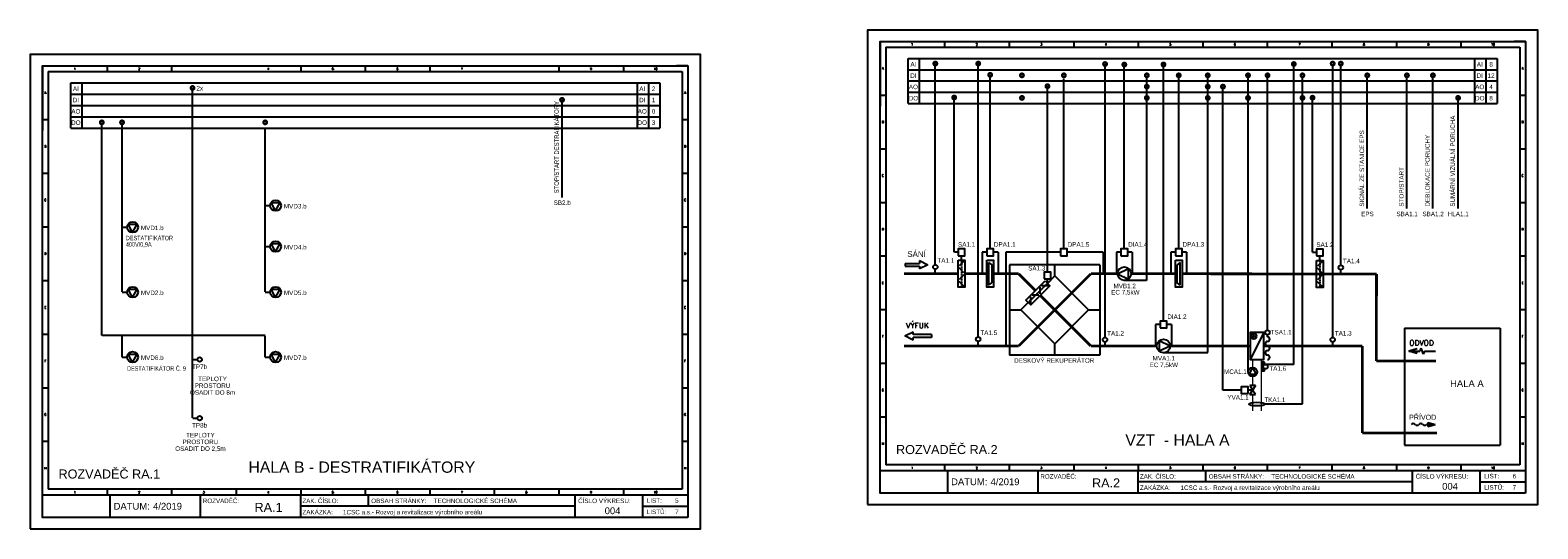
# Model space of a CAD drawing. Header units: millimetres. Extents: x -29085 to 3627694, y -159961 to 2281735.
# Tile 4 of 229: x 69990 to 136805, y -151590 to -129507. Entities that reach past the tile are written whole.
import ezdxf
from ezdxf.enums import TextEntityAlignment as Align

# ---------------------------------------------------------------- set-up
doc = ezdxf.new("R2010")
doc.units = ezdxf.units.MM
for name, pattern in [('ČERCHOVANÁ2', [0.5, 0.25, -0.125, 0, -0.125]), ('ČÁRKOVANÁ', [19.05, 12.7, -6.35]), ('ČÁRKOVANÁ2', [0.375, 0.25, -0.125])]:
    doc.linetypes.add(name, pattern=pattern)
for name, color, linetype in [('Kabeláž (vodiče)', 7, 'Continuous'), ('Přístroje MaR', 1, 'Continuous'), ('Přístroje VZT', 5, 'Continuous'), ('Výkres', 4, 'Continuous')]:
    doc.layers.add(name, color=color, linetype=linetype)
doc.layers.add('Výkres netisk', color=7, linetype='Continuous', plot=False)
doc.styles.add('ROMANS', font='romans.shx', dxfattribs={"width": 0.8})
doc.styles.get("Standard").update_dxf_attribs({"font": 'arial.ttf'})

msp = doc.modelspace()

# ---------------------------------------------------------------- hatches: boundary and pattern name
at = {"layer": 'Přístroje VZT'}
msp.add_hatch(color=256, dxfattribs=at).paths.add_polyline_path([(131925.8, -147058), (132253.9, -146966.9), (131925.8, -146875.8)])

# ---------------------------------------------------------------- linework, layer by layer
at = {"layer": 'Kabeláž (vodiče)'}
msp.add_ellipse((124359.1, -146066.4), major_axis=(355.6, 0), ratio=0.2312593, dxfattribs=at)
at = {"layer": 'Přístroje MaR', "linetype": 'ČÁRKOVANÁ2'}
for p, q in [((110103, -139893.5, 15563), (110103, -130979.3, 15563)), ((112005.9, -143093.5, 15563), (112005.9, -130988, 15563)), ((112532, -139193.5, 15563), (112532, -131486.1, 15563)), ((117625.9, -143116.4, 15563), (117625.9, -131007.2, 15563)), ((118479.5, -139193.5, 15563), (118479.5, -131033.1, 15563)), ((119476.7, -140593.5, 15563), (119476.7, -131513.4, 15563)), ((120214.4, -142393.5, 15563), (120214.4, -131026.7, 15563)), ((120891.2, -139193.5, 15563), (120891.2, -131501.1, 15563)), ((122176.4, -143793.5, 15563), (122176.4, -131505.1, 15563)), ((123961.3, -144644.6, 15563), (123961.3, -131505.2, 15563)), ((124826.4, -142793.5, 15563), (124826.4, -131497.1, 15563)), ((125990.7, -144305.4, 15563), (125990.8, -131003.8, 15563)), ((126373.7, -146066.4), (126373.7, -131510.4)), ((127714.3, -143116.4, 15563), (127714.3, -131007.2, 15563)), ((128073.4, -139916.4, 15563), (128073.4, -131007.2, 15563)), ((129247.4, -137409.7, 15563), (129247.4, -131507.2, 15563)), ((131003.8, -137409.7, 15563), (131003.8, -131507.2, 15563)), ((132155.9, -137409.7, 15563), (132155.9, -131507.2, 15563)), ((77184.7, -146687.5), (77184.7, -132069.8)), ((115071.8, -140219.2, 15563), (115071.8, -131985.1, 15563)), ((115800.6, -139193.5, 15563), (115800.6, -131655.1, 15563)), ((122850.4, -145448.4, 15563), (122850.4, -132011.5, 15563)), ((93560.7, -136910.3, -31126), (93560.7, -132593, -31126)), ((110939.3, -139343.5, 15563), (110939.3, -132472.8, 15563)), ((126820.2, -139355.2, 15563), (126820.2, -132484.5, 15563)), ((133270.8, -137409.7, 15563), (133270.8, -132504.8, 15563)), ((73166.2, -143025.7, -31126), (73166.2, -133589.5, -31126)), ((74061.9, -141108.4, -31126), (74061.9, -133589.5, -31126)), ((80399.2, -141108.4, -31126), (80404.5, -133839.9)), ((80399.2, -137274.8, -31126), (80628.5, -137274.8, -31126)), ((74061.9, -138233, -31126), (74291.2, -138233, -31126)), ((80399.2, -139087.5, -31126), (80628.5, -139087.5, -31126)), ((111116.3, -139343.5, 15563), (110939.3, -139343.5, 15563)), ((126997.2, -139355.2, 15563), (126820.2, -139355.2, 15563)), ((119476.7, -140593.5, 15563), (118479.5, -140593.5, 15563)), ((74061.9, -141108.4, -31126), (74291.2, -141108.4, -31126)), ((80399.2, -141108.4, -31126), (80628.5, -141108.4, -31126)), ((80399.2, -143025.7, -31126), (73166.2, -143025.7, -31126)), ((74061.9, -143983.8, -31126), (74061.9, -143025.7, -31126)), ((80399.2, -143983.8, -31126), (80399.2, -143025.7, -31126)), ((74061.9, -143983.8, -31126), (74291.2, -143983.8, -31126)), ((77184.7, -144093.9), (77402.9, -144093.9)), ((80399.2, -143983.8, -31126), (80628.5, -143983.8, -31126)), ((122176.4, -143793.5, 15563), (120214.4, -143793.5, 15563)), ((125990.7, -144305.4, 15563), (124736.6, -144305.4, 15563)), ((123661.2, -145448.4, 15563), (122850.4, -145448.4, 15563)), ((126373.7, -146066.4), (124714.8, -146066.4)), ((77184.7, -146687.5), (77402.9, -146687.5))]:
    msp.add_line(p, q, dxfattribs=at)
at = {"layer": 'Přístroje MaR'}
for p, q in [((111266.3, -139693.5, 15563), (111266.3, -139493.5, 15563)), ((112382, -139343.5, 15563), (112182, -139343.5, 15563)), ((112182, -139343.5, 15563), (112182, -140293.5, 15563)), ((112882, -139343.5, 15563), (112682, -139343.5, 15563)), ((112882, -139343.5, 15563), (112882, -140293.5, 15563)), ((113230.8, -139343.5, 15563), (113230.8, -143493.5, 15563)), ((115650.6, -139343.5, 15563), (113230.8, -139343.5, 15563)), ((117537.6, -139343.5, 15563), (115950.6, -139343.5, 15563)), ((117537.6, -139343.5, 15563), (117537.6, -140293.5, 15563)), ((118129.5, -139343.5, 15563), (118129.5, -140293.5, 15563)), ((118329.5, -139343.5, 15563), (118129.5, -139343.5, 15563)), ((118829.5, -139343.5, 15563), (118629.5, -139343.5, 15563)), ((118829.5, -139343.5, 15563), (118829.5, -140293.5, 15563)), ((120741.2, -139343.5, 15563), (120541.2, -139343.5, 15563)), ((120541.2, -139343.5, 15563), (120541.2, -140293.5, 15563)), ((121241.2, -139343.5, 15563), (121041.2, -139343.5, 15563)), ((121241.2, -139343.5, 15563), (121241.2, -140293.5, 15563)), ((127147.2, -139705.2, 15563), (127147.2, -139505.2, 15563)), ((110103, -140293.5, 15563), (110103, -140093.5, 15563)), ((128073.4, -140316.4, 15563), (128073.4, -140116.4, 15563)), ((115071.8, -140719.2, 15563), (115071.8, -140519.2, 15563)), ((119864.4, -142543.5, 15563), (119864.4, -143493.5, 15563)), ((120064.4, -142543.5, 15563), (119864.4, -142543.5, 15563)), ((120564.4, -142543.5, 15563), (120364.4, -142543.5, 15563)), ((120564.4, -142543.5, 15563), (120564.4, -143493.5, 15563)), ((112005.9, -143493.5, 15563), (112005.9, -143293.5, 15563)), ((117625.9, -143516.4, 15563), (117625.9, -143316.4, 15563)), ((124826.4, -143093.5, 15563), (124826.4, -142993.5, 15563)), ((127714.3, -143516.4, 15563), (127714.3, -143316.4, 15563)), ((124686.6, -144205.4, 15563), (124586.6, -144205.4, 15563)), ((124586.6, -144205.4, 15563), (124586.6, -144605.4, 15563)), ((124686.6, -144318.8, 15563), (124686.6, -144205.4, 15563)), ((124686.6, -144605.4, 15563), (124586.6, -144605.4, 15563)), ((124686.6, -144605.4, 15563), (124686.6, -144492, 15563)), ((124161.2, -145448.4, 15563), (123961.2, -145448.4, 15563))]:
    msp.add_line(p, q, dxfattribs=at)
at = {"layer": 'Přístroje MaR', "color": 5}
for p, q in [((130900.5, -142710.1, 15563), (135136.3, -142710.1, 15563)), ((130900.5, -142710.1, 15563), (130900.5, -147892.1, 15563)), ((135136.3, -142710.1, 15563), (135136.3, -147892.1, 15563)), ((130900.5, -147892.1, 15563), (135136.3, -147892.1, 15563))]:
    msp.add_line(p, q, dxfattribs=at)
at = {"layer": 'Přístroje MaR'}
for points, elevation in [([(110029.6, -130987.4, 112.4, 112.4, 1), (110176.3, -130987.4, 112.4, 112.4, 1)], 15563), ([(111932.6, -130987.4, 112.4, 112.4, 1), (112079.3, -130987.4, 112.4, 112.4, 1)], 15563), ([(117552.5, -131007.2, 112.4, 112.4, 1), (117699.2, -131007.2, 112.4, 112.4, 1)], 15563), ([(118406.1, -131033.1, 112.4, 112.4, 1), (118552.9, -131033.1, 112.4, 112.4, 1)], 15563), ([(120141, -131026.7, 112.4, 112.4, 1), (120287.8, -131026.7, 112.4, 112.4, 1)], 15563), ([(125917.4, -131007.2, 112.4, 112.4, 1), (126064.1, -131007.2, 112.4, 112.4, 1)], 15563), ([(127640.9, -130987.4, 112.4, 112.4, 1), (127787.7, -130987.4, 112.4, 112.4, 1)], 15563), ([(128000, -130987.4, 112.4, 112.4, 1), (128146.7, -130987.4, 112.4, 112.4, 1)], 15563), ([(112458.6, -131484.3, 112.4, 112.4, 1), (112605.3, -131484.3, 112.4, 112.4, 1)], 15563), ([(113869.2, -131507.2, 112.4, 112.4, 1), (114015.9, -131507.2, 112.4, 112.4, 1)], 15563), ([(115727.3, -131507.2, 112.4, 112.4, 1), (115874, -131507.2, 112.4, 112.4, 1)], 15563), ([(119403.3, -131507.2, 112.4, 112.4, 1), (119550.1, -131507.2, 112.4, 112.4, 1)], 15563), ([(120817.8, -131507.2, 112.4, 112.4, 1), (120964.6, -131507.2, 112.4, 112.4, 1)], 15563), ([(122103.1, -131507.2, 112.4, 112.4, 1), (122249.8, -131507.2, 112.4, 112.4, 1)], 15563), ([(123887.9, -131507.2, 112.4, 112.4, 1), (124034.7, -131507.2, 112.4, 112.4, 1)], 15563), ([(124753.1, -131507.2, 112.4, 112.4, 1), (124899.8, -131507.2, 112.4, 112.4, 1)], 15563), ([(129174, -131507.2, 112.4, 112.4, 1), (129320.7, -131507.2, 112.4, 112.4, 1)], 15563), ([(130930.5, -131507.2, 112.4, 112.4, 1), (131077.2, -131507.2, 112.4, 112.4, 1)], 15563), ([(132082.5, -131507.2, 112.4, 112.4, 1), (132229.2, -131507.2, 112.4, 112.4, 1)], 15563), ([(114998.4, -131987.4, 112.4, 112.4, 1), (115145.1, -131987.4, 112.4, 112.4, 1)], 15563), ([(119403.3, -132007.2, 112.4, 112.4, 1), (119550.1, -132007.2, 112.4, 112.4, 1)], 15563), ([(122103.1, -132007.2, 112.4, 112.4, 1), (122249.8, -132007.2, 112.4, 112.4, 1)], 15563), ([(122777, -132007.2, 112.4, 112.4, 1), (122923.8, -132007.2, 112.4, 112.4, 1)], 15563), ([(93487.3, -132593, 112.4, 112.4, 1), (93634.1, -132593, 112.4, 112.4, 1)], -31126), ([(110865.9, -132487.4, 112.4, 112.4, 1), (111012.6, -132487.4, 112.4, 112.4, 1)], 15563), ([(113869.2, -132507.2, 112.4, 112.4, 1), (114015.9, -132507.2, 112.4, 112.4, 1)], 15563), ([(119403.3, -132507.2, 112.4, 112.4, 1), (119550.1, -132507.2, 112.4, 112.4, 1)], 15563), ([(122103.1, -132507.2, 112.4, 112.4, 1), (122249.8, -132507.2, 112.4, 112.4, 1)], 15563), ([(123887.9, -132507.2, 112.4, 112.4, 1), (124034.7, -132507.2, 112.4, 112.4, 1)], 15563), ([(126746.8, -132499.1, 112.4, 112.4, 1), (126893.5, -132499.1, 112.4, 112.4, 1)], 15563), ([(133197.5, -132507.2, 112.4, 112.4, 1), (133344.2, -132507.2, 112.4, 112.4, 1)], 15563)]:
    msp.add_lwpolyline(points, format="xyseb", close=True, dxfattribs=dict(at, elevation=elevation))
for points in [[(126300.4, -131507.2, 112.4, 112.4, 1), (126447.1, -131507.2, 112.4, 112.4, 1)], [(77111.3, -132068.2, 112.4, 112.4, 1), (77258, -132068.2, 112.4, 112.4, 1)], [(126300.4, -132507.2, 112.4, 112.4, 1), (126447.1, -132507.2, 112.4, 112.4, 1)], [(73092.8, -133589.9, 112.4, 112.4, 1), (73239.6, -133589.9, 112.4, 112.4, 1)], [(73988.5, -133589.9, 112.4, 112.4, 1), (74135.2, -133589.9, 112.4, 112.4, 1)], [(80331.2, -133589.9, 112.4, 112.4, 1), (80477.9, -133589.9, 112.4, 112.4, 1)]]:
    msp.add_lwpolyline(points, format="xyseb", close=True, dxfattribs=at)
at = {"layer": 'Přístroje MaR', "elevation": 15563}
for points in [[(111116.3, -139493.5), (111416.3, -139493.5), (111416.3, -139193.5), (111116.3, -139193.5)], [(112382, -139493.5), (112682, -139493.5), (112682, -139193.5), (112382, -139193.5)], [(115650.6, -139493.5), (115950.6, -139493.5), (115950.6, -139193.5), (115650.6, -139193.5)], [(118329.5, -139493.5), (118629.5, -139493.5), (118629.5, -139193.5), (118329.5, -139193.5)], [(120741.2, -139493.5), (121041.2, -139493.5), (121041.2, -139193.5), (120741.2, -139193.5)], [(126997.2, -139505.2), (127297.2, -139505.2), (127297.2, -139205.2), (126997.2, -139205.2)], [(114921.8, -140519.2), (115221.8, -140519.2), (115221.8, -140219.2), (114921.8, -140219.2)], [(120064.4, -142693.5), (120364.4, -142693.5), (120364.4, -142393.5), (120064.4, -142393.5)], [(123961.2, -145598.4), (123961.2, -145298.4), (123661.2, -145298.4), (123661.2, -145598.4)]]:
    msp.add_lwpolyline(points, close=True, dxfattribs=at)
at = {"layer": 'Přístroje MaR'}
for centre in [(110103, -139993.5, 15563), (128073.4, -140016.4, 15563), (124826.4, -142893.5, 15563), (112005.9, -143193.5, 15563), (117625.9, -143216.4, 15563), (127714.3, -143216.4, 15563), (77502.9, -144093.9), (124736.6, -144405.4, 15563), (77502.9, -146687.5)]:
    msp.add_circle(centre, 100, dxfattribs=at)
for centre, start, end in [((124826.4, -143393.5, 15563), 90, 270), ((124826.4, -143193.5, 15563), 270, 90), ((124826.4, -143593.5, 15563), 270, 90), ((124826.4, -143793.5, 15563), 90, 270), ((124826.4, -143993.5, 15563), 270, 90)]:
    msp.add_arc(centre, 100, start, end, dxfattribs=at)
at = {"layer": 'Přístroje VZT'}
for p, q in [((80868.5, -137514.8, -31126), (80669.6, -137140.6, -31126)), ((80669.6, -137140.6, -31126), (81067.5, -137140.6, -31126)), ((80868.5, -137514.8, -31126), (81067.5, -137140.6, -31126)), ((74531.2, -138473, -31126), (74332.2, -138098.8, -31126)), ((74332.2, -138098.8, -31126), (74730.2, -138098.8, -31126)), ((74531.2, -138473, -31126), (74730.2, -138098.8, -31126)), ((80868.5, -139327.5, -31126), (80669.6, -138953.3, -31126)), ((80669.6, -138953.3, -31126), (81067.5, -138953.3, -31126)), ((80868.5, -139327.5, -31126), (81067.5, -138953.3, -31126)), ((108770.3, -139832.8, 15563), (108770.3, -139954.3, 15563)), ((108770.3, -139832.8, 15563), (109405.8, -139832.8, 15563)), ((108770.3, -139954.3, 15563), (109405.8, -139954.3, 15563)), ((109405.8, -139711.3, 15563), (109405.8, -139832.8, 15563)), ((109405.8, -139711.3, 15563), (109770.3, -139893.5, 15563)), ((109770.3, -139893.5, 15563), (109405.8, -140075.8, 15563)), ((109405.8, -139954.3, 15563), (109405.8, -140075.8, 15563)), ((111372.4, -139737.4, 15563), (111160.3, -139949.6, 15563)), ((111372.4, -140249.6, 15563), (111160.3, -140037.4, 15563)), ((112462, -139793.5, 15563), (112602, -139893.5, 15563)), ((112462, -139793.5, 15563), (112462, -140793.5, 15563)), ((112602, -139893.5, 15563), (112602, -140693.5, 15563)), ((117397.5, -139893.5, 15563), (113397.5, -139893.5, 15563)), ((113397.5, -139893.5, 15563), (113397.5, -143893.5, 15563)), ((115397.5, -140393.5, 15563), (115397.5, -139893.5, 15563)), ((117397.5, -139893.5, 15563), (117397.5, -143893.5, 15563)), ((118179.5, -140293.5, 15563), (118667.2, -140059.5, 15563)), ((118179.5, -140293.5, 15563), (118667.2, -140527.5, 15563)), ((118667.2, -140527.5, 15563), (118667.2, -140059.5, 15563)), ((120961.2, -139793.5, 15563), (120821.2, -139893.5, 15563)), ((120821.2, -140693.5, 15563), (120821.2, -139893.5, 15563)), ((120961.2, -140793.5, 15563), (120961.2, -139793.5, 15563)), ((127253.3, -139749.1, 15563), (127041.2, -139961.3, 15563)), ((127253.3, -140261.3, 15563), (127041.2, -140049.1, 15563)), ((74531.2, -141348.4, -31126), (74332.2, -140974.2, -31126)), ((74332.2, -140974.2, -31126), (74730.2, -140974.2, -31126)), ((74531.2, -141348.4, -31126), (74730.2, -140974.2, -31126)), ((80868.5, -141348.4, -31126), (80669.6, -140974.2, -31126)), ((80669.6, -140974.2, -31126), (81067.5, -140974.2, -31126)), ((80868.5, -141348.4, -31126), (81067.5, -140974.2, -31126)), ((111372.4, -140337.4, 15563), (111160.3, -140549.6, 15563)), ((111372.4, -140849.6, 15563), (111160.3, -140637.4, 15563)), ((112462, -140793.5, 15563), (112602, -140693.5, 15563)), ((114753.6, -141187.4, 15563), (114753.6, -140887.4, 15563)), ((115115.7, -140825.3, 15563), (114815.7, -140825.3, 15563)), ((115071.8, -140719.2, 15563), (115397.5, -140393.5, 15563)), ((115397.5, -140393.5, 15563), (116897.5, -141893.5, 15563)), ((120961.2, -140793.5, 15563), (120821.2, -140693.5, 15563)), ((127253.3, -140349.1, 15563), (127041.2, -140561.3, 15563)), ((127253.3, -140861.3, 15563), (127041.2, -140649.1, 15563)), ((114223.2, -141567.8, 15563), (113897.5, -141893.5, 15563)), ((114329.3, -141611.7, 15563), (114329.3, -141311.7, 15563)), ((114691.4, -141249.6, 15563), (114391.4, -141249.6, 15563)), ((113397.5, -141893.5, 15563), (113897.5, -141893.5, 15563)), ((115397.5, -143393.5, 15563), (113897.5, -141893.5, 15563)), ((116897.5, -141893.5, 15563), (115397.5, -143393.5, 15563)), ((116897.5, -141893.5, 15563), (117397.5, -141893.5, 15563)), ((108756.4, -143049.9, 15563), (109120.9, -142867.7, 15563)), ((109120.9, -142989.2, 15563), (109120.9, -142867.7, 15563)), ((124661.6, -142893.5, 15563), (124061.6, -144093.5, 15563)), ((124214.5, -143158.5, 15563), (124214.5, -142958.5, 15563)), ((109120.9, -143232.2, 15563), (108756.4, -143049.9, 15563)), ((109930.9, -142989.2, 15563), (109120.9, -142989.2, 15563)), ((109120.9, -143232.2, 15563), (109120.9, -143110.7, 15563)), ((109930.9, -143110.7, 15563), (109120.9, -143110.7, 15563)), ((109930.9, -142989.2, 15563), (109930.9, -143110.7, 15563)), ((115397.5, -143893.5, 15563), (115397.5, -143393.5, 15563)), ((120026.7, -143259.5, 15563), (120026.7, -143727.5, 15563)), ((120514.4, -143493.5, 15563), (120026.7, -143259.5, 15563)), ((120514.4, -143493.5, 15563), (120026.7, -143727.5, 15563)), ((124114.5, -143058.5, 15563), (124314.5, -143058.5, 15563)), ((131452.7, -143622.1, 15563), (131088.2, -143723.3, 15563)), ((131625.2, -143585.4, 15563), (131575, -143723.3, 15563)), ((131625.2, -143585.4, 15563), (131725.7, -143861.3, 15563)), ((74531.2, -144223.8, -31126), (74332.2, -143849.6, -31126)), ((74332.2, -143849.6, -31126), (74730.2, -143849.6, -31126)), ((74531.2, -144223.8, -31126), (74730.2, -143849.6, -31126)), ((80868.5, -144223.8, -31126), (80669.6, -143849.6, -31126)), ((80669.6, -143849.6, -31126), (81067.5, -143849.6, -31126)), ((80868.5, -144223.8, -31126), (81067.5, -143849.6, -31126)), ((117397.5, -143893.5, 15563), (113397.5, -143893.5, 15563)), ((131452.7, -143824.6, 15563), (131088.2, -143723.3, 15563)), ((131088.2, -143723.3, 15563), (131575, -143723.3, 15563)), ((131775.9, -143723.3, 15563), (131725.7, -143861.3, 15563)), ((131775.9, -143723.3, 15563), (132262.7, -143723.3, 15563)), ((124161.2, -144443.5, 15563), (123995.4, -144755.3, 15563)), ((124327.1, -144755.3, 15563), (123995.4, -144755.3, 15563)), ((124161.2, -144443.5, 15563), (124327.1, -144755.3, 15563)), ((124286.2, -145248.4, 15563), (124036.2, -145248.4, 15563)), ((124036.2, -145248.4, 15563), (124161.2, -145448.4, 15563)), ((124036.2, -145648.4, 15563), (124161.2, -145448.4, 15563)), ((124036.2, -145648.4, 15563), (124286.2, -145648.4, 15563)), ((124286.2, -145248.4, 15563), (124161.2, -145448.4, 15563)), ((124286.2, -145648.4, 15563), (124161.2, -145448.4, 15563)), ((131925.8, -146966.9, 15563), (131877, -146966.9, 15563)), ((131925.8, -146875.8, 15563), (131925.8, -147058, 15563))]:
    msp.add_line(p, q, dxfattribs=at)
at = {"layer": 'Přístroje VZT', "linetype": 'ČERCHOVANÁ2'}
for p, q in [((111266.3, -139693.5, 15563), (111266.3, -140893.5, 15563)), ((127147.2, -139705.2, 15563), (127147.2, -140905.2, 15563)), ((115071.8, -140719.2, 15563), (114223.2, -141567.8, 15563))]:
    msp.add_line(p, q, dxfattribs=at)
at = {"layer": 'Přístroje VZT', "color": 5}
for p in [(131925.8, -146875.8, 15563), (131925.8, -147058, 15563)]:
    msp.add_line(p, (132253.9, -146966.9, 15563), dxfattribs=at)
at = {"layer": 'Přístroje VZT', "elevation": 15563}
for points in [[(108722.4, -140293.5, 121.5, 121.5, 0), (111116.3, -140293.5, 0, 0, 0)], [(111416.3, -140293.5, 121.5, 121.5, 0), (112382, -140293.5, 0, 0, 0)], [(112682, -140293.5, 121.5, 121.5, 0), (113797.5, -140293.5, 0, 0, 0)], [(114541.4, -141037.4, 121.5, 121.5, 0), (113797.5, -140293.5, 0, 0, 0)], [(116997.5, -143493.5, 121.5, 121.5, 0), (114753.6, -141249.6, 0, 0, 0)], [(116997.5, -143493.5, 121.5, 121.5, 0), (119914.4, -143493.5, 0, 0, 0)], [(120514.4, -143493.5, 121.5, 121.5, 0), (124061.6, -143493.5, 0, 0, 0)], [(124661.6, -143493.5, 121.5, 121.5, 0), (129022.2, -143493.5, 0, 0, 0)], [(129022.2, -147344, 121.5, 121.5, 0), (129022.2, -143493.5, 0, 0, 0)], [(129022.2, -147344, 121.5, 121.5, 0), (132335.3, -147344, 0, 0, 0)]]:
    msp.add_lwpolyline(points, format="xyseb", dxfattribs=at)
for points in [[(111116.3, -139693.5), (111416.3, -139693.5), (111416.3, -140893.5), (111116.3, -140893.5)], [(112382, -139693.5), (112682, -139693.5), (112682, -140893.5), (112382, -140893.5)], [(120741.2, -139693.5), (121041.2, -139693.5), (121041.2, -140893.5), (120741.2, -140893.5)], [(126997.2, -139705.2), (127297.2, -139705.2), (127297.2, -140905.2), (126997.2, -140905.2)], [(114965.7, -140613.2), (115177.8, -140825.3), (114329.3, -141673.8), (114117.2, -141461.7)], [(124661.6, -142893.5), (124061.6, -142893.5), (124061.6, -144093.5), (124661.6, -144093.5)]]:
    msp.add_lwpolyline(points, close=True, dxfattribs=at)
at = {"layer": 'Přístroje VZT', "linetype": 'ČÁRKOVANÁ', "elevation": 15563}
for points in [[(113797.5, -143493.5, 121.5, 121.5, 0), (116997.5, -140293.5, 0, 0, 0)], [(116997.5, -140293.5, 121.5, 121.5, 0), (118179.5, -140293.5, 0, 0, 0)], [(118779.5, -140293.8, 121.5, 121.5, 0), (120741.2, -140293.5, 0, 0, 0)], [(121041.2, -140293.5, 121.5, 121.5, 0), (129655.2, -140309.6, 0, 0, 0)], [(129648, -144156.9, 121.5, 121.5, 0), (129655.2, -140309.6, 0, 0, 0)], [(108722.4, -143493.5, 121.5, 121.5, 0), (111116.3, -143493.5, 0, 0, 0)], [(111116.3, -143493.5, 121.5, 121.5, 0), (113797.5, -143493.5, 0, 0, 0)], [(129648, -144156.9, 121.5, 121.5, 0), (132289.3, -144162, 0, 0, 0)]]:
    msp.add_lwpolyline(points, format="xyseb", dxfattribs=at)
at = {"layer": 'Přístroje VZT', "linetype": 'Continuous', "lineweight": 0, "elevation": 15563}
for points in [[(124161.2, -144443.5, 60, 60, 0), (124161.2, -144093.5, 0, 0, 0)], [(124161.2, -145248.4, 60, 60, 0), (124161.2, -144843.5, 0, 0, 0)], [(124161.2, -146375.4, 60, 60, 0), (124161.2, -145648.4, 0, 0, 0)]]:
    msp.add_lwpolyline(points, format="xyseb", dxfattribs=at)
at = {"layer": 'Přístroje VZT', "linetype": 'ČÁRKOVANÁ2', "lineweight": 0, "elevation": 15563}
msp.add_lwpolyline([(124555.5, -146373.1, 60, 60, 0), (124555.5, -144093.5, 0, 0, 0)], format="xyseb", dxfattribs=at)
at = {"layer": 'Přístroje VZT'}
for centre, radius in [((80868.5, -137274.8, -31126), 240), ((74531.2, -138233, -31126), 240), ((80868.5, -139087.5, -31126), 240), ((118479.5, -140293.5, 15563), 300), ((74531.2, -141108.4, -31126), 240), ((80868.5, -141108.4, -31126), 240), ((124214.5, -143058.5, 15563), 125), ((120214.4, -143493.5, 15563), 300), ((74531.2, -143983.8, -31126), 240), ((80868.5, -143983.8, -31126), 240), ((124161.2, -144643.5, 15563), 200)]:
    msp.add_circle(centre, radius, dxfattribs=at)
for centre, start, end in [((131281.9, -147055, 15563), 46.011831, 133.988169), ((131451.9, -146878.8, 15563), 226.011831, 313.988169), ((131622, -147055, 15563), 46.011831, 133.988169), ((131792, -146878.8, 15563), 226.011831, 313.988169)]:
    msp.add_arc(centre, 122.4, start, end, dxfattribs=at)
at = {"layer": 'Výkres'}
for p, q in [((107655.3, -130007.2, 15563), (107655.3, -132382.2, 15563)), ((107655.3, -130007.2, 15563), (107655.3, -132867.2, 15563)), ((107655.3, -130007.2, 15563), (110515.3, -130007.2, 15563)), ((107655.3, -130007.2, 15563), (107655.3, -130507.2, 15563)), ((107655.3, -130007.2, 15563), (108155.3, -130007.2, 15563)), ((107905.3, -130257.2, 15563), (136005.3, -130257.2, 15563)), ((107905.3, -130257.2, 15563), (107905.3, -148757.2, 15563)), ((107905.3, -130257.2, 15563), (136005.3, -130257.2, 15563)), ((110515.3, -130007.2, 15563), (113375.3, -130007.2, 15563)), ((110515.3, -130007.2, 15563), (110515.3, -130257.2, 15563)), ((113375.3, -130007.2, 15563), (113375.3, -130257.2, 15563)), ((116235.3, -130007.2, 15563), (116235.3, -130257.2, 15563)), ((119095.3, -130007.2, 15563), (119095.3, -130257.2, 15563)), ((121955.3, -130007.2, 15563), (121955.3, -130257.2, 15563)), ((124815.3, -130007.2, 15563), (124815.3, -130257.2, 15563)), ((127675.3, -130007.2, 15563), (127675.3, -130257.2, 15563)), ((130535.3, -130007.2, 15563), (130535.3, -130257.2, 15563)), ((133395.3, -130007.2, 15563), (133395.3, -130257.2, 15563)), ((136255.3, -130007.2, 15563), (135755.3, -130007.2, 15563)), ((136005.3, -130257.2, 15563), (136005.3, -148757.2, 15563)), ((136005.3, -130257.2, 15563), (136005.3, -148757.2, 15563)), ((108905.3, -130757.2, 15563), (135005.3, -130757.2, 15563)), ((108905.3, -132757.2, 15563), (108905.3, -130757.2, 15563)), ((109405.3, -132757.2, 15563), (109405.3, -130757.2, 15563)), ((134005.3, -130757.2, 15563), (134005.3, -132757.2, 15563)), ((134505.3, -130757.2, 15563), (134505.3, -132757.2, 15563)), ((135005.3, -130757.2, 15563), (135005.3, -132757.2, 15563)), ((135005.3, -130757.2, 15563), (135005.3, -130757.2, 15563)), ((70539.8, -131089.9), (73399.8, -131089.9)), ((70539.8, -131089.9), (70539.8, -133464.9)), ((70539.8, -131089.9), (70539.8, -133949.9)), ((70539.8, -131089.9), (70539.8, -131589.9)), ((70539.8, -131089.9), (71039.8, -131089.9)), ((70789.8, -131339.9), (98889.8, -131339.9)), ((70789.8, -131339.9), (70789.8, -149839.9)), ((73399.8, -131089.9), (76259.8, -131089.9)), ((73399.8, -131089.9), (73399.8, -131339.9)), ((76259.8, -131089.9), (76259.8, -131339.9)), ((81979.8, -131089.9), (81979.8, -131339.9)), ((84839.8, -131089.9), (84839.8, -131339.9)), ((87699.8, -131089.9), (87699.8, -131339.9)), ((93419.8, -131089.9), (93419.8, -131339.9)), ((96279.8, -131089.9), (96279.8, -131339.9)), ((99139.8, -131089.9), (98639.8, -131089.9)), ((98889.8, -131339.9), (98889.8, -149839.9)), ((108905.3, -131257.2, 15563), (135005.3, -131257.2, 15563)), ((71789.8, -131839.9), (97889.8, -131839.9)), ((71789.8, -133839.9), (71789.8, -131839.9)), ((72289.8, -133839.9), (72289.8, -131839.9)), ((96889.8, -131839.9), (96889.8, -133839.9)), ((97389.8, -131839.9), (97389.8, -133839.9)), ((97889.8, -131839.9), (97889.8, -131839.9)), ((97889.8, -131839.9), (97889.8, -133839.9)), ((108905.3, -131757.2, 15563), (135005.3, -131757.2, 15563)), ((108905.3, -132257.2, 15563), (135005.3, -132257.2, 15563)), ((71789.8, -132339.9), (97889.8, -132339.9)), ((71789.8, -132839.9), (97889.8, -132839.9)), ((107655.3, -132382.2, 15563), (107905.3, -132382.2, 15563)), ((108905.3, -132757.2, 15563), (135005.3, -132757.2, 15563)), ((136005.3, -132382.2, 15563), (136255.3, -132382.2, 15563)), ((70539.8, -133464.9), (70789.8, -133464.9)), ((71789.8, -133339.9), (97889.8, -133339.9)), ((98889.8, -133464.9), (99139.8, -133464.9)), ((71789.8, -133839.9), (97889.8, -133839.9)), ((107655.3, -134757.2, 15563), (107905.3, -134757.2, 15563)), ((136005.3, -134757.2, 15563), (136255.3, -134757.2, 15563)), ((70539.8, -135839.9), (70789.8, -135839.9)), ((98889.8, -135839.9), (99139.8, -135839.9)), ((107655.3, -137132.2, 15563), (107905.3, -137132.2, 15563)), ((136005.3, -137132.2, 15563), (136255.3, -137132.2, 15563)), ((70539.8, -138214.9), (70789.8, -138214.9)), ((98889.8, -138214.9), (99139.8, -138214.9)), ((107655.3, -139507.2, 15563), (107905.3, -139507.2, 15563)), ((136005.3, -139507.2, 15563), (136255.3, -139507.2, 15563)), ((70539.8, -140589.9), (70789.8, -140589.9)), ((98889.8, -140589.9), (99139.8, -140589.9)), ((107655.3, -141882.2, 15563), (107905.3, -141882.2, 15563)), ((136005.3, -141882.2, 15563), (136255.3, -141882.2, 15563)), ((70539.8, -142964.9), (70789.8, -142964.9)), ((98889.8, -142964.9), (99139.8, -142964.9)), ((107655.3, -144257.2, 15563), (107905.3, -144257.2, 15563)), ((136005.3, -144257.2, 15563), (136255.3, -144257.2, 15563)), ((136005.3, -144257.2, 15563), (136255.3, -144257.2, 15563)), ((70539.8, -145339.9), (70789.8, -145339.9)), ((98889.8, -145339.9), (99139.8, -145339.9)), ((98889.8, -145339.9), (99139.8, -145339.9)), ((107655.3, -149007.2, 15563), (107655.3, -145207.2, 15563)), ((107655.3, -149007.2, 15563), (107655.3, -145207.2, 15563)), ((70539.8, -150089.9), (70539.8, -146289.9)), ((70539.8, -150089.9), (70539.8, -146289.9)), ((107655.3, -146632.2, 15563), (107905.3, -146632.2, 15563)), ((136005.3, -146632.2, 15563), (136255.3, -146632.2, 15563)), ((70539.8, -147714.9), (70789.8, -147714.9)), ((98889.8, -147714.9), (99139.8, -147714.9)), ((136005.3, -148757.2, 15563), (107905.3, -148757.2, 15563)), ((110515.3, -148757.2, 15563), (110515.3, -149007.2, 15563)), ((113375.3, -148757.2, 15563), (113375.3, -149007.2, 15563)), ((116235.3, -148757.2, 15563), (116235.3, -149007.2, 15563)), ((119095.3, -148757.2, 15563), (119095.3, -149007.2, 15563)), ((121955.3, -148757.2, 15563), (121955.3, -149007.2, 15563)), ((124815.3, -148757.2, 15563), (124815.3, -149007.2, 15563)), ((127675.3, -148757.2, 15563), (127675.3, -149007.2, 15563)), ((130535.3, -148757.2, 15563), (130535.3, -149007.2, 15563)), ((133395.3, -148757.2, 15563), (133395.3, -149007.2, 15563)), ((107655.3, -149007.2, 15563), (136255.3, -149007.2, 15563)), ((107655.3, -149007.2, 15563), (111230.3, -149007.2, 15563)), ((110655.3, -150007.2, 15563), (110655.3, -149007.2, 15563)), ((114655.3, -150007.2, 15563), (114655.3, -149007.2, 15563)), ((119095.3, -150007.2, 15563), (119095.3, -149007.2, 15563)), ((131255.3, -149507.2, 15563), (119095.3, -149507.2, 15563)), ((122095.3, -149507.2, 15563), (122095.3, -149007.2, 15563)), ((131255.3, -150007.2, 15563), (131255.3, -149007.2, 15563)), ((134255.3, -150007.2, 15563), (134255.3, -149007.2, 15563)), ((134255.3, -149507.2, 15563), (136255.3, -149505.7, 15563)), ((70539.8, -150089.9), (99139.8, -150089.9)), ((70539.8, -150089.9), (74114.8, -150089.9)), ((98889.8, -149839.9), (70789.8, -149839.9)), ((73399.8, -149839.9), (73399.8, -150089.9)), ((73539.8, -151089.9), (73539.8, -150089.9)), ((76259.8, -149839.9), (76259.8, -150089.9)), ((77539.8, -151089.9), (77539.8, -150089.9)), ((79119.8, -149839.9), (79119.8, -150089.9)), ((81979.8, -149839.9), (81979.8, -150089.9)), ((81979.8, -151089.9), (81979.8, -150089.9)), ((84839.8, -149839.9), (84839.8, -150089.9)), ((84979.8, -150589.9), (84979.8, -150089.9)), ((87699.8, -149839.9), (87699.8, -150089.9)), ((90559.8, -149839.9), (90559.8, -150089.9)), ((93419.8, -149839.9), (93419.8, -150089.9)), ((94139.8, -151089.9), (94139.8, -150089.9)), ((96279.8, -149839.9), (96279.8, -150089.9)), ((97139.8, -151089.9), (97139.8, -150089.9)), ((94139.8, -150589.9), (81979.8, -150589.9)), ((97139.8, -150589.9), (99139.8, -150588.4))]:
    msp.add_line(p, q, dxfattribs=at)
at = {"layer": 'Výkres', "elevation": 15563}
msp.add_lwpolyline([(136255.3, -150007.2), (107655.3, -150007.2), (107655.3, -130007.2), (136255.3, -130007.2), (136255.3, -150007.2)], close=True, dxfattribs=at)
at = {"layer": 'Výkres'}
msp.add_lwpolyline([(99139.8, -151089.9), (70539.8, -151089.9), (70539.8, -131089.9), (99139.8, -131089.9), (99139.8, -151089.9)], close=True, dxfattribs=at)
at = {"layer": 'Výkres netisk', "color": 7, "elevation": 15563}
msp.add_lwpolyline([(107105.3, -150507.2), (136805.3, -150507.2), (136805.3, -129507.2), (107105.3, -129507.2)], close=True, dxfattribs=at)
at = {"layer": 'Výkres netisk', "color": 7}
msp.add_lwpolyline([(69989.8, -151589.9), (99689.8, -151589.9), (99689.8, -130589.9), (69989.8, -130589.9)], close=True, dxfattribs=at)

# ---------------------------------------------------------------- texts
at = {"layer": 'Přístroje MaR'}
for s, width, p in [('STOP/START DESTRAFIKÁTORY', 0.75, (93420.5, -136731.2, -31126)), ('SUMÁRNÍ VIZUÁLNÍ PORUCHA', 0.9, (133130.6, -137322.3, 15563))]:
    msp.add_text(s, height=200, rotation=90, dxfattribs=dict(at, width=width)).set_placement(p)
for s, p in [('SIGNÁL ZE STANICE EPS', (129107.1, -137322.3, 15563)), ('DEBLOKACE PORUCHY', (132015.6, -137322.3, 15563)), ('STOP/START', (130863.6, -137322.3, 15563))]:
    msp.add_text(s, height=200, rotation=90, dxfattribs=at).set_placement(p)
for s, p in [('MVD3.b', (81233.8, -137403.2, -31126)), ('MVD1.b', (74896.5, -138361.3, -31126)), ('MVD4.b', (81233.8, -139215.9, -31126)), ('MVD2.b', (74896.5, -141236.8, -31126)), ('MVD5.b', (81233.8, -141236.8, -31126)), ('MVD6.b', (74896.5, -144112.2, -31126)), ('MVD7.b', (81233.8, -144112.2, -31126))]:
    msp.add_text(s, height=200, dxfattribs=at).set_placement(p)
for s, height, p in [('SB2.b', 200, (93568.2, -137246.8, -31126)), ('TP7b', 200, (77500.3, -144512.6)), ('TEPLOTY', 200, (78072.6, -145050.6, 31126)), ('PROSTORU', 200, (78072.6, -145350.6, 31126)), ('TP8b', 200, (77500.3, -147106.2)), ('PROSTORU', 200, (77535.8, -147839.2, -15563)), ('TEPLOTY', 200, (77535.8, -147539.2, -15563)), ('VZT  - HALA A', 500, (120835.3, -147909, 15563))]:
    msp.add_text(s, height=height, dxfattribs=at).set_placement(p, align=Align.CENTER)
at = {"layer": 'Přístroje MaR', "width": 0.8}
for s, p in [('EPS', (129254.9, -137746.3, 15563)), ('SBA1.1', (131011.4, -137746.3, 15563)), ('SBA1.2', (132163.4, -137746.3, 15563)), ('HLA1.1', (133278.4, -137746.3, 15563)), ('MVB1.2', (118495.5, -140935.1, 15563)), ('EC 7,5kW', (118526.3, -141213.9, 15563)), ('EC 7,5kW', (120230.4, -144429.8, 15563)), ('MVA1.1', (120230.4, -144135.1, 15563)), ('OSADIT DO 8m', (78072.6, -145650.6, 31126)), ('OSADIT DO 2,5m', (77535.8, -148139.2, -15563))]:
    msp.add_text(s, height=200, dxfattribs=at).set_placement(p, align=Align.CENTER)
at = {"layer": 'Přístroje MaR'}
for s, width, p in [('400V/0,9A', 0.7, (74230.2, -139094.9, 31126)), ('DESTATIFIKÁTOR ', 0.7, (74230.2, -138813, 31126)), ('SA1.1', 0.8, (111108.9, -139094.6, 15563)), ('DPA1.1', 0.8, (112702.3, -139094.6, 15563)), ('DPA1.5', 0.8, (115971, -139094.6, 15563)), ('DIA1.4', 0.8, (118649.8, -139094.6, 15563)), ('DPA1.3', 0.8, (121061.6, -139094.6, 15563)), ('SA1.2', 0.8, (126989.8, -139106.3, 15563)), ('TA1.1', 0.8, (110196.8, -139806.7, 15563)), ('TA1.4', 0.8, (128167.2, -139829.6, 15563)), ('DIA1.2', 0.8, (120384.8, -142294.6, 15563)), ('TA1.5', 0.8, (112099.8, -143006.7, 15563)), ('TA1.2', 0.8, (117719.7, -143029.6, 15563)), ('TSA1.1', 0.8, (124966, -142983.5, 15563)), ('TA1.3', 0.8, (127808.1, -143029.6, 15563)), ('DESTATIFIKÁTOR Č. 9', 0.7, (74285, -144588.7)), ('TA1.6', 0.8, (124906.4, -144589.6, 15563)), ('TKA1.1', 0.8, (124687.6, -145973.7, 15563))]:
    msp.add_text(s, height=200, dxfattribs=dict(at, width=width)).set_placement(p)
at = {"layer": 'Přístroje MaR', "width": 0.8}
for s, p in [('SA1.3', (114978.4, -140149.9, 15563)), ('MCA1.1', (123905.4, -144732.1, 15563)), ('YVA1.1', (123993.1, -145869.6, 15563))]:
    msp.add_text(s, height=200, dxfattribs=at).set_placement(p, align=Align.RIGHT)
at = {"layer": 'Přístroje VZT'}
for s, height, p in [('SÁNÍ', 250, (109271.4, -139546, 15563)), ('DESKOVÝ REKUPERÁTOR', 200, (115373.2, -144235.1, 15563))]:
    msp.add_text(s, height=height, dxfattribs=at).set_placement(p, align=Align.CENTER)
at = {"layer": 'Přístroje VZT', "style": 'ROMANS'}
for s, p in [('VÝFUK', (109311.1, -142707.4, 15563)), ('ODVOD', (131651.4, -143476.4, 15563))]:
    msp.add_text(s, height=243, dxfattribs=at).set_placement(p, align=Align.CENTER)
at = {"layer": 'Přístroje VZT', "color": 5}
for s, height, p in [('HALA A', 300, (133660.7, -145307.1, 15563)), ('PŘÍVOD', 225, (131703.8, -146761.2, 15563))]:
    msp.add_text(s, height=height, dxfattribs=at).set_placement(p, align=Align.CENTER)
at = {"layer": 'Přístroje VZT', "color": 1}
msp.add_text('HALA B - DESTRATIFIKÁTORY', height=500, dxfattribs=at).set_placement((84687.9, -149107), align=Align.CENTER)
at = {"layer": 'Výkres', "style": 'ROMANS'}
for s, p in [('1', (109078, -130188, 15563)), ('2', (111938, -130188, 15563)), ('3', (114798, -130188, 15563)), ('4', (117658, -130188, 15563)), ('5', (120518, -130188, 15563)), ('6', (123378, -130188, 15563)), ('7', (126238, -130188, 15563)), ('8', (129098, -130188, 15563)), ('9', (131958, -130188, 15563)), ('10', (134818, -130188, 15563)), ('1', (71962.4, -131270.7)), ('2', (74822.4, -131270.7)), ('4', (80542.4, -131270.7)), ('5', (83402.4, -131270.7)), ('6', (86262.4, -131270.7)), ('7', (89122.4, -131270.7)), ('9', (94842.4, -131270.7)), ('10', (97702.4, -131270.7)), ('A', (107777.7, -131245.1, 15563)), ('A', (136127.7, -131245.1, 15563)), ('A', (70662.1, -132327.7)), ('A', (99012.1, -132327.7)), ('B', (107777.7, -133620.1, 15563)), ('B', (136127.7, -133620.1, 15563)), ('B', (70662.1, -134702.7)), ('B', (99012.1, -134702.7)), ('C', (107777.7, -135995.1, 15563)), ('C', (136127.7, -135995.1, 15563)), ('C', (70662.1, -137077.7)), ('C', (99012.1, -137077.7)), ('D', (107777.7, -138370.1, 15563)), ('D', (136127.7, -138370.1, 15563)), ('D', (70662.1, -139452.7)), ('D', (99012.1, -139452.7)), ('E', (107777.7, -140745.1, 15563)), ('E', (136127.7, -140745.1, 15563)), ('E', (70662.1, -141827.7)), ('E', (99012.1, -141827.7)), ('F', (107777.7, -143120.1, 15563)), ('F', (136127.7, -143120.1, 15563)), ('F', (70662.1, -144202.7)), ('F', (99012.1, -144202.7)), ('G', (107777.7, -145495.1, 15563)), ('G', (136127.7, -145495.1, 15563)), ('G', (70662.1, -146577.7)), ('G', (99012.1, -146577.7)), ('H', (107777.7, -147870.1, 15563)), ('H', (136127.7, -147870.1, 15563)), ('H', (70662.1, -148952.7)), ('H', (99012.1, -148952.7)), ('1', (109078, -148938, 15563)), ('2', (111938, -148938, 15563)), ('3', (114798, -148938, 15563)), ('4', (117658, -148938, 15563)), ('5', (120518, -148938, 15563)), ('6', (123378, -148938, 15563)), ('7', (126238, -148938, 15563)), ('8', (129098, -148938, 15563)), ('9', (131958, -148938, 15563)), ('10', (134818, -148938, 15563)), ('1', (71962.4, -150020.7)), ('2', (74822.4, -150020.7)), ('3', (77682.4, -150020.7)), ('4', (80542.4, -150020.7)), ('5', (83402.4, -150020.7)), ('6', (86262.4, -150020.7)), ('7', (89122.4, -150020.7)), ('8', (91982.4, -150020.7)), ('9', (94842.4, -150020.7)), ('10', (97702.4, -150020.7))]:
    msp.add_text(s, height=100, dxfattribs=at).set_placement(p, align=Align.CENTER)
at = {"layer": 'Výkres'}
for s, height, p in [('AI', 200, (109131.9, -131118.6, 15563)), ('AI', 200, (134231.9, -131118.6, 15563)), ('8', 200, (134731.9, -131118.6, 15563)), ('DI', 200, (109131.9, -131618.6, 15563)), ('DI', 200, (134231.9, -131618.6, 15563)), ('12', 200, (134731.9, -131618.6, 15563)), ('AI', 200, (72016.3, -132201.3)), ('AI', 200, (97116.3, -132201.3)), ('2', 200, (97616.3, -132201.3)), ('AO', 200, (109131.9, -132118.6, 15563)), ('AO', 200, (134231.9, -132118.6, 15563)), ('4', 200, (134731.9, -132118.6, 15563)), ('DI', 200, (72016.3, -132701.3)), ('DI', 200, (97116.3, -132701.3)), ('1', 200, (97616.3, -132701.3)), ('DO', 200, (109131.9, -132618.6, 15563)), ('DO', 200, (134231.9, -132618.6, 15563)), ('8', 200, (134731.9, -132618.6, 15563)), ('AO', 200, (72016.3, -133201.3)), ('DO', 200, (72016.3, -133701.3)), ('AO', 200, (97116.3, -133201.3)), ('DO', 200, (97116.3, -133701.3)), ('3', 200, (97616.3, -133701.3)), ('0', 200, (97616.3, -133201.3)), ('RA.2', 400, (117670.7, -149756.7, 15563)), ('004', 300, (132915.3, -149857.6, 15563)), ('7', 200, (135765.3, -149855, 15563)), ('6', 200, (135765.3, -149355, 15563)), ('5', 200, (98649.7, -150437.7)), ('RA.1', 400, (80555.1, -150839.3)), ('004', 300, (95799.7, -150940.3)), ('7', 200, (98649.7, -150937.7))]:
    msp.add_text(s, height=height, dxfattribs=at).set_placement(p, align=Align.CENTER)
at = {"layer": 'Výkres', "width": 0.8}
msp.add_text('2x', height=200, dxfattribs=at).set_placement((77507.3, -132179.7), align=Align.CENTER)
at = {"layer": 'Výkres'}
for s, height, p in [('ROZVADĚČ RA.2', 400, (108363.2, -148279.2, 15563)), ('ROZVADĚČ RA.1', 400, (71247.6, -149361.9)), ('DATUM:', 300, (110803.8, -149656.7, 15563)), ('4/2019', 300, (112551.8, -149656.7, 15563)), ('ZAKÁZKA:', 200, (119171.2, -149868.6, 15563)), ('1CSC a.s.- Rozvoj a revitalizace výrobního areálu', 200, (120970.4, -149868.6, 15563)), ('OBSAH STRÁNKY: ', 200, (122218.4, -149368.6, 15563)), ('TECHNOLOGICKÉ SCHÉMA', 200, (124988.7, -149368.6, 15563)), ('ČÍSLO VÝKRESU:', 200, (131390.3, -149368.6, 15563)), ('LIST:', 200, (134431, -149355, 15563)), ('LISTŮ:', 200, (134431, -149855, 15563)), ('OBSAH STRÁNKY: ', 200, (85102.9, -150451.3)), ('TECHNOLOGICKÉ SCHÉMA', 200, (87873.1, -150451.3)), ('ČÍSLO VÝKRESU:', 200, (94274.7, -150451.3)), ('LIST:', 200, (97315.4, -150437.7)), ('DATUM:', 300, (73688.2, -150739.3)), ('4/2019', 300, (75436.2, -150739.3)), ('ZAKÁZKA:', 200, (82055.6, -150951.3)), ('1CSC a.s.- Rozvoj a revitalizace výrobního areálu', 200, (83854.8, -150951.3)), ('LISTŮ:', 200, (97315.4, -150937.7))]:
    msp.add_text(s, height=height, dxfattribs=at).set_placement(p)
at = {"layer": 'Výkres', "width": 0.9}
for s, p in [('ROZVADĚČ:', (114759.5, -149368.6, 15563)), ('ZAK. ČÍSLO:', (119171.2, -149368.6, 15563)), ('ROZVADĚČ:', (77643.9, -150451.3)), ('ZAK. ČÍSLO:', (82055.6, -150451.3))]:
    msp.add_text(s, height=200, dxfattribs=at).set_placement(p)

doc.saveas('drawing.dxf')
